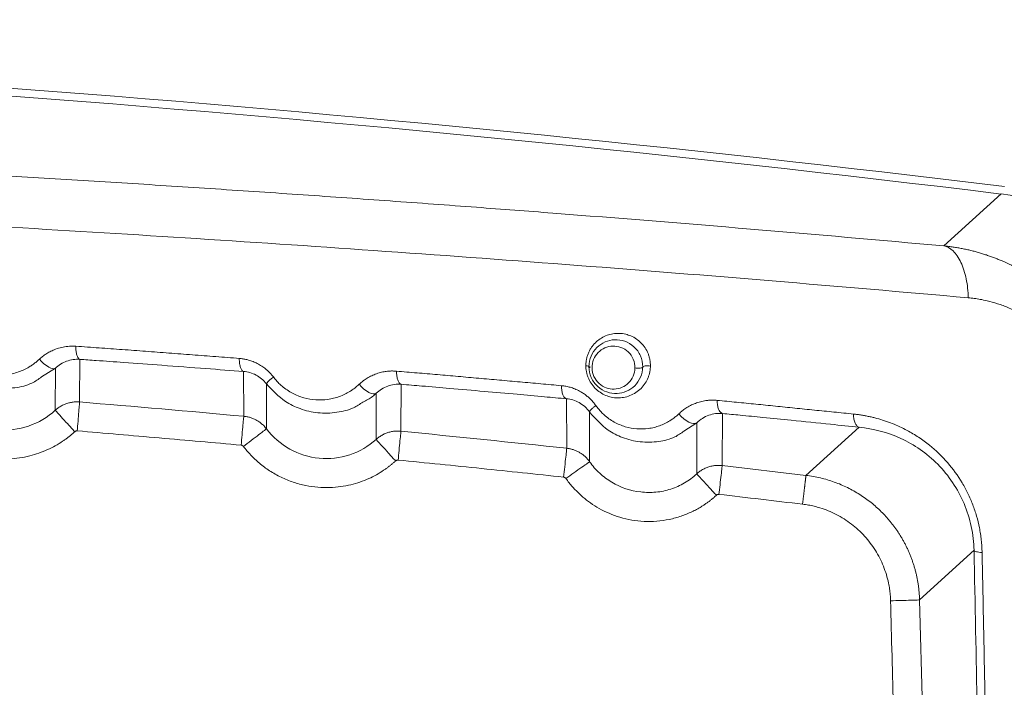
# Model space of a CAD drawing. Header units: millimetres. Extents: x 0 to 594, y 0 to 420.
# Tile 53 of 76: x 146 to 164, y 361 to 373. Entities that reach past the tile are written whole.
import ezdxf

# ---------------------------------------------------------------- set-up
doc = ezdxf.new("R2010")
doc.units = ezdxf.units.MM
doc.styles.add('SLDTEXTSTYLE1', font='TXT', dxfattribs={"width": 0.605})
doc.dimstyles.new('SLDDIMSTYLE1', dxfattribs={"dimtxt": 2.568319, "dimasz": 3.3, "dimexe": 0, "dimexo": 0.0625, "dimgap": 0.64208, "dimtad": 1, "dimdec": 0, "dimlfac": 5, "dimrnd": 1e-09, "dimzin": 12, "dimdsep": 46, "dimtxsty": 'SLDTEXTSTYLE1', "dimsah": 1, "dimcen": 0.09, "dimadec": 0, "dimazin": 3, "dimtfac": 1, "dimtdec": 1, "dimtofl": 0, "dimtmove": 0, "dimatfit": 3, "dimfxl": 1, "dimfrac": 2, "dimtolj": 1, "dimtzin": 12, "dimarcsym": 0})

# ---------------------------------------------------------------- blocks, each defined once
blk = doc.blocks.new('_D_15')
at = {"color": 7, "linetype": 'Continuous', "lineweight": 0}
for p, q in [((107.707, 373.504), (185.665, 373.504)), ((184.665, 230.757), (184.665, 373.504)), ((180.133, 306.296), (180.133, 306.884)), ((180.133, 306.884), (184.077, 306.884)), ((184.077, 306.884), (184.077, 306.296)), ((180.133, 297.966), (180.133, 297.378)), ((184.077, 297.378), (184.077, 297.966)), ((180.133, 297.378), (184.077, 297.378)), ((162.794, 230.757), (185.665, 230.757))]:
    blk.add_line(p, q, dxfattribs=at)
for points in [[(184.665, 373.504), (184.165, 370.204), (185.165, 370.204)], [(184.665, 230.757), (185.165, 234.057), (184.165, 234.057)]]:
    blk.add_solid(points, dxfattribs=at)
at = {"color": 7, "linetype": 'Continuous', "lineweight": 0, "char_height": 2.6458, "attachment_point": 1, "rotation": 90, "style": 'SLDTEXTSTYLE1'}
for s, insert in [('28,1', (180.667, 298.701)), ('714', (176.135, 299.191))]:
    blk.add_mtext(s, dxfattribs=dict(at, insert=insert))

msp = doc.modelspace()

# ---------------------------------------------------------------- linework, layer by layer
at = {"color": 7, "linetype": 'Continuous', "lineweight": 15}
for p, q in [((163.206, 368.981), (164.274, 369.946)), ((146.669, 366.705), (146.668, 365.922)), ((147.123, 366.871), (147.121, 366.077)), ((156.616, 366.735), (156.617, 366.713)), ((150.176, 365.811), (150.173, 366.644)), ((150.599, 365.578), (150.597, 366.415)), ((153.106, 366.406), (153.102, 365.533)), ((152.641, 366.239), (152.638, 365.38)), ((156.187, 365.216), (156.183, 366.137)), ((156.613, 364.966), (156.61, 365.893)), ((159.087, 365.863), (159.081, 364.895)), ((158.61, 365.691), (158.606, 364.739)), ((161.63, 365.609), (160.64, 364.712)), ((160.64, 364.712), (159.081, 364.895)), ((163.767, 363.318), (162.754, 362.394)), ((162.807, 360.338), (162.754, 362.394))]:
    msp.add_line(p, q, dxfattribs=at)
at = {"color": 8, "linetype": 'Continuous', "lineweight": 15}
for p, q in [((146.412, 366.542), (146.669, 366.705)), ((158.368, 365.535), (158.61, 365.691))]:
    msp.add_line(p, q, dxfattribs=at)
at = {"color": 7, "linetype": 'Continuous', "lineweight": 15, "flags": 128}
for points in [[(146.669, 366.705), (146.648, 366.696), (146.62, 366.697), (146.585, 366.707), (146.545, 366.726), (146.502, 366.753), (146.458, 366.787), (146.414, 366.828), (146.372, 366.872)], [(152.641, 366.239), (152.617, 366.228), (152.585, 366.227), (152.547, 366.236), (152.505, 366.255), (152.459, 366.283), (152.412, 366.318), (152.367, 366.36), (152.324, 366.406)], [(158.61, 365.691), (158.583, 365.678), (158.548, 365.675), (158.507, 365.683), (158.461, 365.702), (158.412, 365.73), (158.364, 365.766), (158.317, 365.809), (158.274, 365.857)]]:
    msp.add_lwpolyline(points, dxfattribs=at)
at = {"color": 7, "linetype": 'Continuous', "lineweight": 15}
for centre, radius, start, end in [((115.686, -27.096), 400.147, 83.01734, 88.27837), ((115.707, -27.096), 400, 83.02614, 88.28087), ((151.008, 366.122), 0.505, 123.8529, 144.557)]:
    msp.add_arc(centre, radius, start, end, dxfattribs=at)
msp.add_ellipse((163.827, 366.368), major_axis=(2.666, 2.433), ratio=0.997615, start_param=5.572138, end_param=6.990918, dxfattribs=at)
at = {"color": 8, "linetype": 'Continuous', "lineweight": 15}
for points, knots in [([(127.707, 371.024), (127.713, 371.024), (128.683, 371.004), (130.556, 370.95), (132.932, 370.876), (134.854, 370.806), (136.379, 370.747), (137.867, 370.684), (139.298, 370.62), (140.671, 370.555), (142.018, 370.487), (143.359, 370.417), (144.807, 370.337), (146.359, 370.247), (148.012, 370.146), (149.654, 370.04), (151.284, 369.93), (152.903, 369.816), (154.451, 369.703), (156.698, 369.532), (159.623, 369.297), (162.011, 369.086), (163.206, 368.981)], [0, 0, 0, 0, 0.000477, 0.077727, 0.150817, 0.192291, 0.233665, 0.27495, 0.313907, 0.350978, 0.388066, 0.425176, 0.462317, 0.508794, 0.555246, 0.601689, 0.648138, 0.694609, 0.741116, 0.782414, 0.89115, 1, 1, 1, 1]), ([(127.707, 370.056), (128.408, 370.041), (130.683, 369.992), (134.514, 369.865), (138.733, 369.696), (142.513, 369.512), (145.892, 369.327), (149.346, 369.116), (152.866, 368.879), (156.441, 368.617), (160.065, 368.329), (162.45, 368.121), (163.66, 368.015)], [0, 0, 0, 0, 0.0554801, 0.1800471, 0.3058106, 0.3952393, 0.487898, 0.5837969, 0.6829461, 0.785356, 0.891037, 1, 1, 1, 1]), ([(152.395, 366.074), (152.456, 366.105), (152.545, 366.15), (152.618, 366.218), (152.641, 366.239)], [0, 0, 0, 0, 0.686146, 1, 1, 1, 1])]:
    msp.add_open_spline(points, degree=3, knots=knots, dxfattribs=at)
at = {"color": 7, "linetype": 'Continuous', "lineweight": 15}
for points, knots in [([(163.206, 368.981), (163.264, 368.968), (163.322, 368.937), (163.431, 368.834), (163.482, 368.761), (163.566, 368.582), (163.599, 368.477), (163.645, 368.252), (163.657, 368.132), (163.66, 368.015)], [0, 0, 0, 0, 0.25, 0.25, 0.5, 0.5, 0.75, 0.75, 1, 1, 1, 1]), ([(163.206, 368.981), (163.235, 368.978), (163.293, 368.971), (163.379, 368.96), (163.463, 368.946), (163.547, 368.931), (163.629, 368.913), (163.71, 368.895), (163.789, 368.874), (163.867, 368.853), (163.944, 368.829), (164.019, 368.805), (164.093, 368.779), (164.165, 368.751), (164.236, 368.723), (164.389, 368.658), (164.617, 368.544), (164.917, 368.357), (165.198, 368.14), (165.461, 367.889), (165.695, 367.616), (165.899, 367.32), (166.07, 367.007), (166.181, 366.745), (166.249, 366.543), (166.29, 366.406), (166.325, 366.266), (166.355, 366.125), (166.378, 365.982), (166.396, 365.838), (166.409, 365.692), (166.412, 365.595), (166.413, 365.546)], [0, 0, 0, 0, 0.017754, 0.035292, 0.052616, 0.069725, 0.08662, 0.103301, 0.119769, 0.136024, 0.152067, 0.167898, 0.183518, 0.198927, 0.214126, 0.229116, 0.298446, 0.365148, 0.4368, 0.506357, 0.575835, 0.644408, 0.712225, 0.779439, 0.806633, 0.833913, 0.861291, 0.888777, 0.916381, 0.944112, 0.971982, 1, 1, 1, 1]), ([(163.66, 368.015), (163.679, 368.014), (163.716, 368.01), (163.772, 368.003), (163.827, 367.995), (163.907, 367.982), (164.033, 367.956), (164.21, 367.907), (164.487, 367.804), (164.829, 367.62), (165.129, 367.37), (165.303, 367.173), (165.384, 367.07), (165.477, 366.939), (165.567, 366.787), (165.647, 366.617), (165.708, 366.464), (165.764, 366.286), (165.802, 366.109), (165.82, 365.981), (165.829, 365.891), (165.835, 365.813), (165.836, 365.757), (165.837, 365.729)], [0, 0, 0, 0, 0.017672, 0.035332, 0.052977, 0.070367, 0.110774, 0.173622, 0.240082, 0.380687, 0.51967, 0.575309, 0.602807, 0.630037, 0.709663, 0.748142, 0.785597, 0.845431, 0.901434, 0.934714, 0.95279, 0.976379, 1, 1, 1, 1]), ([(156.543, 366.751), (156.543, 366.762), (156.543, 366.783), (156.546, 366.815), (156.55, 366.847), (156.558, 366.889), (156.572, 366.942), (156.596, 367.002), (156.625, 367.058), (156.671, 367.127), (156.738, 367.201), (156.833, 367.271), (156.935, 367.32), (157.046, 367.349), (157.163, 367.357), (157.276, 367.342), (157.386, 367.306), (157.481, 367.254), (157.572, 367.179), (157.647, 367.088), (157.695, 366.997), (157.721, 366.923), (157.735, 366.864), (157.743, 366.805), (157.744, 366.766), (157.744, 366.746)], [0, 0, 0, 0, 0.016252, 0.032513, 0.048836, 0.065272, 0.099529, 0.134272, 0.167036, 0.200249, 0.268966, 0.330276, 0.396664, 0.458682, 0.521389, 0.590429, 0.643472, 0.705632, 0.760024, 0.822745, 0.881118, 0.910745, 0.940583, 0.970101, 1, 1, 1, 1]), ([(146.372, 366.872), (146.381, 366.881), (146.401, 366.898), (146.431, 366.923), (146.462, 366.946), (146.507, 366.977), (146.568, 367.013), (146.656, 367.054), (146.756, 367.088), (146.851, 367.107), (146.93, 367.115), (146.99, 367.117), (147.031, 367.115), (147.051, 367.114)], [0, 0, 0, 0, 0.052825, 0.105562, 0.158294, 0.211108, 0.328713, 0.445996, 0.602241, 0.757444, 0.838603, 0.919341, 1, 1, 1, 1]), ([(147.051, 367.114), (147.195, 367.104), (147.483, 367.083), (147.916, 367.052), (148.35, 367.02), (148.785, 366.987), (149.22, 366.955), (149.657, 366.921), (149.948, 366.899), (150.093, 366.887)], [0, 0, 0, 0, 0.141265, 0.28306, 0.425386, 0.568243, 0.71163, 0.855549, 1, 1, 1, 1]), ([(147.123, 366.87), (147.112, 366.873), (147.101, 366.882), (147.083, 366.91), (147.075, 366.928), (147.066, 366.96), (147.064, 366.971), (147.059, 366.994), (147.057, 367.007), (147.052, 367.048), (147.051, 367.08), (147.051, 367.114)], [0, 0, 0, 0, 0.25, 0.25, 0.5, 0.5, 0.625, 0.625, 0.75, 0.75, 1, 1, 1, 1]), ([(156.601, 366.733), (156.6, 366.802), (156.615, 366.87), (156.666, 366.99), (156.703, 367.044), (156.836, 367.177), (156.955, 367.229), (157.142, 367.237), (157.206, 367.228), (157.329, 367.184), (157.388, 367.15), (157.489, 367.057), (157.531, 366.998), (157.587, 366.869), (157.601, 366.798), (157.601, 366.729)], [0, 0, 0, 0, 0.125, 0.125, 0.25, 0.25, 0.5, 0.5, 0.625, 0.625, 0.75, 0.75, 0.875, 0.875, 1, 1, 1, 1]), ([(156.658, 366.708), (156.657, 366.764), (156.667, 366.818), (156.707, 366.916), (156.736, 366.96), (156.844, 367.069), (156.941, 367.112), (157.094, 367.118), (157.146, 367.11), (157.245, 367.074), (157.292, 367.045), (157.372, 366.97), (157.404, 366.923), (157.448, 366.82), (157.458, 366.763), (157.457, 366.709)], [0, 0, 0, 0, 0.125, 0.125, 0.25, 0.25, 0.5, 0.5, 0.625, 0.625, 0.75, 0.75, 0.875, 0.875, 1, 1, 1, 1]), ([(144.734, 366.988), (144.744, 366.976), (144.764, 366.951), (144.796, 366.916), (144.83, 366.883), (144.865, 366.851), (144.901, 366.82), (144.939, 366.791), (144.978, 366.763), (145.039, 366.724), (145.123, 366.678), (145.237, 366.631), (145.361, 366.595), (145.507, 366.572), (145.649, 366.568), (145.783, 366.582), (145.897, 366.606), (146.006, 366.642), (146.108, 366.686), (146.192, 366.733), (146.261, 366.78), (146.318, 366.824), (146.354, 366.856), (146.372, 366.872)], [0, 0, 0, 0, 0.024813, 0.049538, 0.074224, 0.098923, 0.123682, 0.14855, 0.174346, 0.200266, 0.262883, 0.326019, 0.396598, 0.471611, 0.565602, 0.628392, 0.693789, 0.759285, 0.819504, 0.879637, 0.919691, 0.959764, 1, 1, 1, 1]), ([(146.669, 366.705), (146.73, 366.762), (146.801, 366.806), (146.956, 366.863), (147.039, 366.876), (147.123, 366.87)], [0, 0, 0, 0, 0.5, 0.5, 1, 1, 1, 1]), ([(150.093, 366.887), (150.105, 366.886), (150.128, 366.884), (150.163, 366.879), (150.197, 366.873), (150.232, 366.866), (150.282, 366.853), (150.348, 366.83), (150.43, 366.793), (150.511, 366.746), (150.58, 366.695), (150.638, 366.643), (150.685, 366.595), (150.713, 366.559), (150.727, 366.542)], [0, 0, 0, 0, 0.048727, 0.097192, 0.145466, 0.193622, 0.241732, 0.360719, 0.4785, 0.606591, 0.733978, 0.82298, 0.911454, 1, 1, 1, 1]), ([(150.173, 366.644), (150.161, 366.646), (150.149, 366.655), (150.13, 366.681), (150.122, 366.699), (150.109, 366.738), (150.103, 366.762), (150.095, 366.82), (150.093, 366.853), (150.093, 366.887)], [0, 0, 0, 0, 0.25, 0.25, 0.5, 0.5, 0.75, 0.75, 1, 1, 1, 1]), ([(144.591, 366.854), (144.705, 366.738), (144.894, 366.547), (145.238, 366.391), (145.567, 366.317), (145.907, 366.331), (146.207, 366.396), (146.355, 366.501), (146.412, 366.542)], [0, 0, 0, 0, 0.233191, 0.385727, 0.547752, 0.728172, 0.893828, 1, 1, 1, 1]), ([(147.123, 366.87), (147.225, 366.863), (147.497, 366.844), (148.008, 366.807), (148.689, 366.757), (149.434, 366.701), (149.939, 366.662), (150.173, 366.644)], [0, 0, 0, 0, 0.099648, 0.266306, 0.499975, 0.768762, 1, 1, 1, 1]), ([(157.744, 366.746), (157.744, 366.737), (157.743, 366.719), (157.741, 366.691), (157.738, 366.663), (157.731, 366.626), (157.72, 366.582), (157.695, 366.51), (157.649, 366.422), (157.572, 366.326), (157.475, 366.248), (157.365, 366.191), (157.25, 366.159), (157.133, 366.149), (157.02, 366.162), (156.909, 366.197), (156.807, 366.251), (156.714, 366.328), (156.637, 366.422), (156.59, 366.513), (156.565, 366.588), (156.552, 366.643), (156.544, 366.697), (156.543, 366.733), (156.543, 366.751)], [0, 0, 0, 0, 0.014256, 0.028601, 0.043072, 0.057703, 0.086545, 0.115574, 0.178389, 0.24702, 0.317735, 0.387088, 0.456306, 0.518456, 0.583524, 0.642109, 0.70556, 0.764284, 0.827401, 0.887963, 0.916565, 0.945503, 0.972605, 1, 1, 1, 1]), ([(156.543, 366.751), (156.562, 366.749), (156.577, 366.747), (156.597, 366.74), (156.601, 366.736), (156.601, 366.733)], [0, 0, 0, 0, 0.5, 0.5, 1, 1, 1, 1]), ([(157.601, 366.729), (157.6, 366.661), (157.585, 366.595), (157.533, 366.476), (157.497, 366.423), (157.364, 366.292), (157.247, 366.241), (157.061, 366.233), (156.997, 366.241), (156.875, 366.284), (156.816, 366.318), (156.715, 366.41), (156.673, 366.467), (156.616, 366.595), (156.601, 366.665), (156.601, 366.733)], [0, 0, 0, 0, 0.125, 0.125, 0.25, 0.25, 0.5, 0.5, 0.625, 0.625, 0.75, 0.75, 0.875, 0.875, 1, 1, 1, 1]), ([(157.457, 366.709), (157.456, 366.655), (157.444, 366.603), (157.403, 366.509), (157.373, 366.466), (157.267, 366.362), (157.172, 366.321), (157.023, 366.315), (156.972, 366.323), (156.875, 366.357), (156.829, 366.384), (156.75, 366.456), (156.717, 366.501), (156.671, 366.6), (156.659, 366.655), (156.658, 366.708)], [0, 0, 0, 0, 0.125, 0.125, 0.25, 0.25, 0.5, 0.5, 0.625, 0.625, 0.75, 0.75, 0.875, 0.875, 1, 1, 1, 1]), ([(157.457, 366.709), (157.47, 366.707), (157.485, 366.706), (157.519, 366.705), (157.537, 366.706), (157.569, 366.709), (157.581, 366.712), (157.597, 366.718), (157.6, 366.722), (157.601, 366.725)], [0, 0, 0, 0, 0.25, 0.25, 0.5, 0.5, 0.75, 0.75, 1, 1, 1, 1]), ([(157.744, 366.746), (157.731, 366.748), (157.716, 366.749), (157.681, 366.749), (157.663, 366.748), (157.632, 366.745), (157.619, 366.742), (157.604, 366.735), (157.601, 366.732), (157.601, 366.729)], [0, 0, 0, 0, 0.25, 0.25, 0.5, 0.5, 0.75, 0.75, 1, 1, 1, 1]), ([(150.173, 366.644), (150.252, 366.638), (150.332, 366.616), (150.478, 366.539), (150.545, 366.483), (150.597, 366.415)], [0, 0, 0, 0, 0.5, 0.5, 1, 1, 1, 1]), ([(150.727, 366.542), (150.735, 366.531), (150.751, 366.51), (150.777, 366.48), (150.803, 366.451), (150.831, 366.423), (150.86, 366.396), (150.909, 366.353), (150.981, 366.298), (151.081, 366.238), (151.186, 366.189), (151.331, 366.14), (151.518, 366.108), (151.704, 366.116), (151.848, 366.144), (151.954, 366.176), (152.055, 366.218), (152.141, 366.265), (152.212, 366.312), (152.27, 366.356), (152.306, 366.389), (152.324, 366.406)], [0, 0, 0, 0, 0.020694, 0.041342, 0.061977, 0.082629, 0.103332, 0.124116, 0.186016, 0.248505, 0.310503, 0.373298, 0.498249, 0.623514, 0.686147, 0.749027, 0.811862, 0.874546, 0.916335, 0.958099, 1, 1, 1, 1]), ([(152.324, 366.406), (152.333, 366.413), (152.35, 366.429), (152.377, 366.452), (152.405, 366.474), (152.45, 366.506), (152.514, 366.545), (152.602, 366.587), (152.694, 366.619), (152.783, 366.64), (152.867, 366.651), (152.943, 366.655), (152.994, 366.651), (153.019, 366.65)], [0, 0, 0, 0, 0.046323, 0.092684, 0.139142, 0.185755, 0.31182, 0.437766, 0.569323, 0.700391, 0.801015, 0.900672, 1, 1, 1, 1]), ([(153.019, 366.65), (153.146, 366.639), (153.401, 366.618), (153.783, 366.585), (154.166, 366.552), (154.55, 366.518), (154.934, 366.484), (155.318, 366.45), (155.704, 366.415), (155.961, 366.392), (156.089, 366.38)], [0, 0, 0, 0, 0.123427, 0.247303, 0.371628, 0.496402, 0.621627, 0.747301, 0.873425, 1, 1, 1, 1]), ([(153.106, 366.406), (153.092, 366.409), (153.079, 366.418), (153.057, 366.447), (153.048, 366.466), (153.034, 366.508), (153.029, 366.531), (153.021, 366.585), (153.019, 366.616), (153.019, 366.65)], [0, 0, 0, 0, 0.25, 0.25, 0.5, 0.5, 0.75, 0.75, 1, 1, 1, 1]), ([(150.597, 366.415), (150.709, 366.295), (150.891, 366.1), (151.234, 365.937), (151.56, 365.86), (151.899, 365.872), (152.19, 365.94), (152.337, 366.036), (152.395, 366.074)], [0, 0, 0, 0, 0.235171, 0.382874, 0.552307, 0.731966, 0.895301, 1, 1, 1, 1]), ([(152.641, 366.239), (152.703, 366.298), (152.776, 366.343), (152.934, 366.401), (153.02, 366.413), (153.106, 366.406)], [0, 0, 0, 0, 0.5, 0.5, 1, 1, 1, 1]), ([(153.106, 366.406), (153.234, 366.395), (153.535, 366.37), (154.05, 366.326), (154.641, 366.275), (155.23, 366.223), (155.741, 366.177), (156.047, 366.149), (156.183, 366.137)], [0, 0, 0, 0, 0.124776, 0.291393, 0.499851, 0.699614, 0.86633, 1, 1, 1, 1]), ([(156.089, 366.38), (156.103, 366.379), (156.131, 366.376), (156.172, 366.369), (156.213, 366.361), (156.253, 366.35), (156.309, 366.332), (156.382, 366.303), (156.461, 366.261), (156.528, 366.216), (156.584, 366.171), (156.637, 366.122), (156.685, 366.069), (156.714, 366.031), (156.728, 366.011)], [0, 0, 0, 0, 0.057564, 0.114445, 0.170757, 0.226617, 0.282144, 0.411256, 0.539838, 0.634165, 0.726634, 0.817944, 0.90882, 1, 1, 1, 1]), ([(156.183, 366.137), (156.169, 366.139), (156.155, 366.148), (156.132, 366.175), (156.123, 366.193), (156.108, 366.232), (156.101, 366.256), (156.092, 366.313), (156.089, 366.346), (156.089, 366.38)], [0, 0, 0, 0, 0.25, 0.25, 0.5, 0.5, 0.75, 0.75, 1, 1, 1, 1]), ([(146.668, 365.922), (146.525, 365.792), (146.355, 365.692), (145.988, 365.568), (145.792, 365.544), (145.404, 365.576), (145.213, 365.631), (144.869, 365.813), (144.715, 365.939), (144.592, 366.09)], [0, 0, 0, 0, 0.25, 0.25, 0.5, 0.5, 0.75, 0.75, 1, 1, 1, 1]), ([(147.121, 366.077), (147.11, 366.077), (147.087, 366.079), (147.053, 366.079), (147.019, 366.077), (146.985, 366.073), (146.951, 366.067), (146.917, 366.059), (146.883, 366.049), (146.85, 366.037), (146.818, 366.023), (146.786, 366.007), (146.754, 365.989), (146.724, 365.968), (146.695, 365.947), (146.677, 365.931), (146.668, 365.922)], [0, 0, 0, 0, 0.068399, 0.137255, 0.206569, 0.276344, 0.346584, 0.417297, 0.488493, 0.560172, 0.632327, 0.70495, 0.778032, 0.851567, 0.925553, 1, 1, 1, 1]), ([(147.076, 365.539), (147.081, 365.595), (147.086, 365.656), (147.096, 365.78), (147.101, 365.842), (147.11, 365.95), (147.114, 365.995), (147.119, 366.058), (147.121, 366.074), (147.121, 366.077)], [0, 0, 0, 0, 0.25, 0.25, 0.5, 0.5, 0.75, 0.75, 1, 1, 1, 1]), ([(156.183, 366.137), (156.263, 366.13), (156.343, 366.107), (156.491, 366.025), (156.558, 365.965), (156.61, 365.893)], [0, 0, 0, 0, 0.5, 0.5, 1, 1, 1, 1]), ([(156.61, 365.893), (156.608, 365.896), (156.611, 365.901), (156.621, 365.916), (156.629, 365.925), (156.65, 365.945), (156.661, 365.956), (156.691, 365.981), (156.708, 365.996), (156.728, 366.011)], [0, 0, 0, 0, 0.25, 0.25, 0.5, 0.5, 0.75, 0.75, 1, 1, 1, 1]), ([(156.728, 366.011), (156.736, 366.001), (156.751, 365.979), (156.775, 365.949), (156.8, 365.919), (156.827, 365.891), (156.854, 365.863), (156.902, 365.819), (156.972, 365.763), (157.069, 365.702), (157.171, 365.653), (157.311, 365.603), (157.492, 365.57), (157.673, 365.575), (157.813, 365.602), (157.915, 365.633), (158.013, 365.674), (158.096, 365.719), (158.165, 365.765), (158.221, 365.809), (158.256, 365.841), (158.274, 365.857)], [0, 0, 0, 0, 0.020579, 0.04113, 0.061689, 0.082292, 0.102975, 0.123772, 0.185475, 0.247984, 0.309882, 0.372771, 0.497797, 0.623229, 0.685941, 0.748889, 0.811836, 0.874525, 0.916379, 0.958149, 1, 1, 1, 1]), ([(158.274, 365.857), (158.284, 365.866), (158.304, 365.885), (158.336, 365.912), (158.369, 365.937), (158.419, 365.972), (158.489, 366.013), (158.58, 366.053), (158.676, 366.084), (158.765, 366.102), (158.845, 366.11), (158.916, 366.112), (158.963, 366.108), (158.987, 366.107)], [0, 0, 0, 0, 0.052792, 0.105643, 0.15864, 0.21187, 0.340667, 0.469527, 0.599517, 0.729473, 0.820298, 0.910317, 1, 1, 1, 1]), ([(158.987, 366.107), (159.107, 366.095), (159.348, 366.071), (159.709, 366.036), (160.07, 366), (160.433, 365.963), (160.796, 365.926), (161.16, 365.889), (161.403, 365.864), (161.524, 365.852)], [0, 0, 0, 0, 0.140989, 0.282601, 0.424835, 0.567692, 0.711171, 0.855274, 1, 1, 1, 1]), ([(159.087, 365.863), (159.071, 365.866), (159.057, 365.876), (159.031, 365.905), (159.021, 365.924), (159.009, 365.956), (159.005, 365.968), (158.999, 365.991), (158.996, 366.003), (158.99, 366.042), (158.987, 366.073), (158.987, 366.107)], [0, 0, 0, 0, 0.25, 0.25, 0.5, 0.5, 0.625, 0.625, 0.75, 0.75, 1, 1, 1, 1]), ([(147.031, 365.523), (146.989, 365.57), (146.943, 365.62), (146.855, 365.717), (146.812, 365.763), (146.742, 365.841), (146.714, 365.872), (146.677, 365.912), (146.669, 365.921), (146.668, 365.922)], [0, 0, 0, 0, 0.25, 0.25, 0.5, 0.5, 0.75, 0.75, 1, 1, 1, 1]), ([(150.127, 365.274), (150.133, 365.336), (150.139, 365.403), (150.151, 365.533), (150.156, 365.595), (150.166, 365.699), (150.17, 365.741), (150.174, 365.795), (150.176, 365.809), (150.176, 365.811)], [0, 0, 0, 0, 0.25, 0.25, 0.5, 0.5, 0.75, 0.75, 1, 1, 1, 1]), ([(150.599, 365.578), (150.591, 365.587), (150.577, 365.605), (150.553, 365.631), (150.528, 365.655), (150.502, 365.678), (150.475, 365.699), (150.447, 365.718), (150.418, 365.735), (150.389, 365.751), (150.359, 365.765), (150.329, 365.777), (150.299, 365.787), (150.268, 365.796), (150.237, 365.802), (150.207, 365.808), (150.186, 365.81), (150.176, 365.811)], [0, 0, 0, 0, 0.071331, 0.141999, 0.212012, 0.281371, 0.35007, 0.418101, 0.485456, 0.552131, 0.618122, 0.683434, 0.748075, 0.812051, 0.875363, 0.938012, 1, 1, 1, 1]), ([(156.61, 365.893), (156.719, 365.769), (156.896, 365.567), (157.235, 365.4), (157.556, 365.32), (157.888, 365.332), (158.173, 365.394), (158.313, 365.496), (158.368, 365.535)], [0, 0, 0, 0, 0.236798, 0.385525, 0.555436, 0.734194, 0.895881, 1, 1, 1, 1]), ([(158.61, 365.691), (158.674, 365.753), (158.749, 365.8), (158.911, 365.859), (158.999, 365.871), (159.087, 365.863)], [0, 0, 0, 0, 0.5, 0.5, 1, 1, 1, 1]), ([(159.087, 365.863), (159.196, 365.852), (159.447, 365.828), (159.873, 365.786), (160.435, 365.73), (161.032, 365.669), (161.453, 365.626), (161.63, 365.608)], [0, 0, 0, 0, 0.127739, 0.294326, 0.499756, 0.789545, 1, 1, 1, 1]), ([(161.524, 365.852), (161.549, 365.849), (161.598, 365.844), (161.671, 365.833), (161.744, 365.821), (161.816, 365.806), (161.887, 365.79), (162.032, 365.753), (162.246, 365.682), (162.506, 365.561), (162.737, 365.425), (162.997, 365.236), (163.281, 364.962), (163.511, 364.645), (163.657, 364.376), (163.746, 364.168), (163.817, 363.955), (163.862, 363.773), (163.888, 363.624), (163.903, 363.508), (163.913, 363.392), (163.916, 363.314), (163.917, 363.275)], [0, 0, 0, 0, 0.02092, 0.041676, 0.06228, 0.082744, 0.103082, 0.123306, 0.206473, 0.288878, 0.355342, 0.420276, 0.542487, 0.658497, 0.715194, 0.771951, 0.827321, 0.882793, 0.9118, 0.940953, 0.970328, 1, 1, 1, 1]), ([(161.63, 365.608), (161.614, 365.611), (161.599, 365.62), (161.574, 365.647), (161.563, 365.665), (161.546, 365.704), (161.538, 365.728), (161.527, 365.785), (161.524, 365.818), (161.524, 365.852)], [0, 0, 0, 0, 0.25, 0.25, 0.5, 0.5, 0.75, 0.75, 1, 1, 1, 1]), ([(147.031, 365.523), (147.017, 365.51), (146.988, 365.485), (146.944, 365.448), (146.898, 365.413), (146.852, 365.378), (146.777, 365.326), (146.67, 365.261), (146.522, 365.186), (146.363, 365.123), (146.188, 365.07), (146.001, 365.033), (145.799, 365.014), (145.584, 365.016), (145.356, 365.043), (145.125, 365.1), (144.897, 365.186), (144.682, 365.301), (144.518, 365.414), (144.399, 365.512), (144.318, 365.587), (144.243, 365.666), (144.197, 365.721), (144.173, 365.749)], [0, 0, 0, 0, 0.018004, 0.035964, 0.053896, 0.071815, 0.089737, 0.139492, 0.189221, 0.244121, 0.299339, 0.360542, 0.421697, 0.489392, 0.561017, 0.635619, 0.711949, 0.788555, 0.862873, 0.897909, 0.932834, 0.966062, 1, 1, 1, 1]), ([(161.63, 365.608), (161.892, 365.582), (162.154, 365.513), (162.528, 365.341), (162.649, 365.272), (162.88, 365.112), (162.99, 365.02), (163.194, 364.815), (163.287, 364.701), (163.452, 364.456), (163.524, 364.324), (163.64, 364.049), (163.685, 363.905), (163.747, 363.614), (163.764, 363.465), (163.767, 363.318)], [0, 0, 0, 0, 0.25, 0.25, 0.375, 0.375, 0.5, 0.5, 0.625, 0.625, 0.75, 0.75, 0.875, 0.875, 1, 1, 1, 1]), ([(147.076, 365.539), (147.074, 365.539), (147.068, 365.539), (147.06, 365.538), (147.051, 365.536), (147.041, 365.531), (147.034, 365.526), (147.031, 365.523)], [0, 0, 0, 0, 0.166813, 0.332078, 0.498871, 0.748194, 1, 1, 1, 1]), ([(150.127, 365.274), (149.873, 365.297), (149.365, 365.342), (148.603, 365.409), (147.84, 365.475), (147.331, 365.518), (147.076, 365.539)], [0, 0, 0, 0, 0.249686, 0.499581, 0.749685, 1, 1, 1, 1]), ([(150.169, 365.25), (150.214, 365.285), (150.264, 365.322), (150.363, 365.398), (150.413, 365.436), (150.5, 365.502), (150.536, 365.53), (150.585, 365.567), (150.597, 365.577), (150.599, 365.578)], [0, 0, 0, 0, 0.25, 0.25, 0.5, 0.5, 0.75, 0.75, 1, 1, 1, 1]), ([(152.638, 365.38), (152.497, 365.251), (152.329, 365.153), (151.966, 365.033), (151.771, 365.011), (151.388, 365.049), (151.2, 365.108), (150.864, 365.296), (150.715, 365.424), (150.599, 365.578)], [0, 0, 0, 0, 0.25, 0.25, 0.5, 0.5, 0.75, 0.75, 1, 1, 1, 1]), ([(153.102, 365.533), (153.09, 365.534), (153.067, 365.536), (153.033, 365.536), (152.998, 365.535), (152.963, 365.531), (152.928, 365.526), (152.893, 365.518), (152.859, 365.508), (152.825, 365.496), (152.792, 365.482), (152.759, 365.465), (152.727, 365.447), (152.696, 365.427), (152.666, 365.404), (152.648, 365.388), (152.638, 365.38)], [0, 0, 0, 0, 0.068369, 0.137201, 0.206497, 0.276259, 0.346489, 0.417198, 0.488394, 0.560077, 0.63224, 0.704875, 0.777972, 0.851524, 0.925529, 1, 1, 1, 1]), ([(153.049, 364.996), (153.054, 365.052), (153.06, 365.113), (153.072, 365.237), (153.078, 365.299), (153.089, 365.407), (153.094, 365.452), (153.1, 365.514), (153.101, 365.531), (153.102, 365.533)], [0, 0, 0, 0, 0.25, 0.25, 0.5, 0.5, 0.75, 0.75, 1, 1, 1, 1]), ([(150.169, 365.25), (150.168, 365.252), (150.164, 365.257), (150.158, 365.262), (150.15, 365.267), (150.139, 365.272), (150.131, 365.273), (150.127, 365.274)], [0, 0, 0, 0, 0.16773, 0.333965, 0.501906, 0.749588, 1, 1, 1, 1]), ([(153.002, 364.981), (152.988, 364.968), (152.96, 364.943), (152.916, 364.907), (152.871, 364.871), (152.826, 364.838), (152.751, 364.786), (152.645, 364.721), (152.498, 364.648), (152.339, 364.585), (152.165, 364.534), (151.978, 364.499), (151.698, 364.474), (151.396, 364.5), (151.094, 364.581), (150.867, 364.674), (150.656, 364.793), (150.497, 364.911), (150.383, 365.012), (150.306, 365.088), (150.234, 365.168), (150.191, 365.223), (150.169, 365.25)], [0, 0, 0, 0, 0.017802, 0.035576, 0.053338, 0.071105, 0.088891, 0.138399, 0.187979, 0.243061, 0.298118, 0.357699, 0.421249, 0.562108, 0.638404, 0.714738, 0.791161, 0.865173, 0.899969, 0.934506, 0.966968, 1, 1, 1, 1]), ([(153.002, 364.981), (152.96, 365.027), (152.914, 365.077), (152.826, 365.174), (152.783, 365.221), (152.713, 365.298), (152.685, 365.329), (152.648, 365.369), (152.639, 365.378), (152.638, 365.38)], [0, 0, 0, 0, 0.25, 0.25, 0.5, 0.5, 0.75, 0.75, 1, 1, 1, 1]), ([(156.129, 364.679), (156.136, 364.741), (156.143, 364.808), (156.157, 364.938), (156.164, 365), (156.175, 365.104), (156.179, 365.145), (156.185, 365.2), (156.187, 365.213), (156.187, 365.216)], [0, 0, 0, 0, 0.25, 0.25, 0.5, 0.5, 0.75, 0.75, 1, 1, 1, 1]), ([(156.613, 364.966), (156.606, 364.975), (156.592, 364.993), (156.57, 365.019), (156.547, 365.044), (156.523, 365.066), (156.498, 365.088), (156.472, 365.107), (156.445, 365.125), (156.418, 365.142), (156.39, 365.157), (156.361, 365.17), (156.333, 365.181), (156.304, 365.191), (156.274, 365.2), (156.245, 365.207), (156.216, 365.212), (156.197, 365.214), (156.187, 365.216)], [0, 0, 0, 0, 0.067318, 0.133996, 0.200042, 0.265457, 0.330238, 0.394379, 0.457871, 0.520709, 0.582889, 0.644412, 0.705283, 0.765509, 0.825093, 0.884036, 0.942338, 1, 1, 1, 1]), ([(153.049, 364.996), (153.046, 364.996), (153.04, 364.997), (153.032, 364.996), (153.022, 364.993), (153.012, 364.989), (153.005, 364.984), (153.002, 364.981)], [0, 0, 0, 0, 0.166612, 0.331601, 0.498165, 0.747868, 1, 1, 1, 1]), ([(156.129, 364.679), (155.874, 364.706), (155.365, 364.76), (154.598, 364.84), (153.827, 364.919), (153.309, 364.97), (153.049, 364.996)], [0, 0, 0, 0, 0.2489478, 0.4955526, 0.7467384, 1, 1, 1, 1]), ([(156.172, 364.654), (156.218, 364.687), (156.269, 364.723), (156.371, 364.795), (156.422, 364.831), (156.511, 364.894), (156.548, 364.92), (156.599, 364.956), (156.611, 364.965), (156.613, 364.966)], [0, 0, 0, 0, 0.25, 0.25, 0.5, 0.5, 0.75, 0.75, 1, 1, 1, 1]), ([(158.606, 364.739), (158.537, 364.675), (158.461, 364.619), (158.299, 364.525), (158.213, 364.486), (158.033, 364.428), (157.941, 364.409), (157.752, 364.391), (157.657, 364.392), (157.375, 364.424), (157.191, 364.486), (156.946, 364.631), (156.87, 364.688), (156.73, 364.817), (156.667, 364.888), (156.613, 364.966)], [0, 0, 0, 0, 0.125, 0.125, 0.25, 0.25, 0.375, 0.375, 0.5, 0.5, 0.75, 0.75, 0.875, 0.875, 1, 1, 1, 1]), ([(159.081, 364.894), (159.07, 364.895), (159.046, 364.897), (159.011, 364.898), (158.975, 364.897), (158.939, 364.894), (158.903, 364.888), (158.868, 364.881), (158.832, 364.871), (158.798, 364.858), (158.763, 364.844), (158.73, 364.827), (158.697, 364.809), (158.665, 364.788), (158.635, 364.765), (158.616, 364.748), (158.606, 364.739)], [0, 0, 0, 0, 0.0683, 0.137076, 0.206327, 0.276054, 0.346261, 0.416957, 0.48815, 0.559842, 0.632024, 0.704686, 0.777818, 0.851412, 0.925469, 1, 1, 1, 1]), ([(159.02, 364.358), (159.026, 364.414), (159.033, 364.475), (159.047, 364.598), (159.054, 364.66), (159.067, 364.768), (159.072, 364.813), (159.079, 364.875), (159.081, 364.892), (159.081, 364.894)], [0, 0, 0, 0, 0.25, 0.25, 0.5, 0.5, 0.75, 0.75, 1, 1, 1, 1]), ([(156.172, 364.654), (156.17, 364.656), (156.167, 364.661), (156.16, 364.666), (156.152, 364.672), (156.142, 364.677), (156.134, 364.678), (156.129, 364.679)], [0, 0, 0, 0, 0.167997, 0.33444, 0.502698, 0.749971, 1, 1, 1, 1]), ([(158.972, 364.342), (158.93, 364.389), (158.884, 364.438), (158.795, 364.535), (158.752, 364.581), (158.681, 364.658), (158.653, 364.688), (158.616, 364.728), (158.607, 364.738), (158.606, 364.739)], [0, 0, 0, 0, 0.25, 0.25, 0.5, 0.5, 0.75, 0.75, 1, 1, 1, 1]), ([(160.576, 364.176), (160.577, 364.186), (160.58, 364.206), (160.583, 364.236), (160.587, 364.266), (160.59, 364.295), (160.593, 364.323), (160.597, 364.351), (160.6, 364.377), (160.603, 364.403), (160.606, 364.428), (160.609, 364.452), (160.612, 364.475), (160.614, 364.496), (160.617, 364.517), (160.619, 364.537), (160.621, 364.555), (160.623, 364.573), (160.625, 364.589), (160.627, 364.605), (160.629, 364.619), (160.63, 364.632), (160.632, 364.644), (160.633, 364.655), (160.634, 364.665), (160.635, 364.674), (160.636, 364.681), (160.637, 364.688), (160.638, 364.694), (160.638, 364.699), (160.639, 364.704), (160.639, 364.707), (160.64, 364.709), (160.64, 364.711), (160.64, 364.712), (160.64, 364.712)], [0, 0, 0, 0, 0.037087, 0.073749, 0.109988, 0.145803, 0.181193, 0.21616, 0.250703, 0.284822, 0.318517, 0.351788, 0.384635, 0.417058, 0.449057, 0.480632, 0.511784, 0.542511, 0.572814, 0.602693, 0.632148, 0.661179, 0.689787, 0.71797, 0.745729, 0.773064, 0.799975, 0.826463, 0.852526, 0.878165, 0.90338, 0.928171, 0.952538, 0.976481, 1, 1, 1, 1]), ([(162.753, 362.394), (162.753, 362.417), (162.751, 362.462), (162.746, 362.531), (162.74, 362.598), (162.731, 362.666), (162.721, 362.733), (162.708, 362.799), (162.694, 362.865), (162.678, 362.93), (162.661, 362.994), (162.641, 363.058), (162.62, 363.121), (162.598, 363.183), (162.574, 363.244), (162.548, 363.304), (162.52, 363.364), (162.491, 363.422), (162.461, 363.479), (162.429, 363.536), (162.396, 363.591), (162.362, 363.645), (162.326, 363.698), (162.289, 363.75), (162.25, 363.801), (162.211, 363.85), (162.17, 363.899), (162.115, 363.962), (162.042, 364.037), (161.949, 364.124), (161.851, 364.207), (161.748, 364.284), (161.641, 364.356), (161.529, 364.423), (161.412, 364.485), (161.292, 364.54), (161.167, 364.588), (161.04, 364.63), (160.909, 364.665), (160.775, 364.693), (160.685, 364.705), (160.64, 364.711)], [0, 0, 0, 0, 0.020063, 0.040064, 0.060002, 0.079873, 0.099676, 0.11941, 0.139072, 0.158665, 0.178189, 0.197645, 0.217032, 0.236351, 0.255603, 0.274788, 0.293906, 0.312958, 0.331944, 0.350865, 0.369721, 0.388511, 0.407235, 0.425893, 0.444484, 0.463009, 0.481467, 0.499859, 0.536691, 0.573797, 0.611176, 0.648828, 0.68675, 0.72494, 0.763399, 0.802132, 0.841141, 0.88043, 0.920002, 0.959862, 1, 1, 1, 1]), ([(158.972, 364.342), (158.958, 364.329), (158.928, 364.303), (158.883, 364.265), (158.837, 364.228), (158.789, 364.194), (158.74, 364.16), (158.679, 364.121), (158.605, 364.078), (158.483, 364.016), (158.315, 363.948), (158.096, 363.888), (157.864, 363.855), (157.628, 363.851), (157.398, 363.876), (157.18, 363.928), (156.977, 364.001), (156.793, 364.091), (156.631, 364.193), (156.487, 364.305), (156.378, 364.408), (156.293, 364.499), (156.23, 364.574), (156.191, 364.627), (156.172, 364.654)], [0, 0, 0, 0, 0.018575, 0.037109, 0.055622, 0.074133, 0.09266, 0.111224, 0.142277, 0.173436, 0.240682, 0.312306, 0.386513, 0.461008, 0.533883, 0.604238, 0.671725, 0.736098, 0.797008, 0.852082, 0.907233, 0.938149, 0.969044, 1, 1, 1, 1]), ([(159.02, 364.358), (159.017, 364.358), (159.011, 364.359), (159.003, 364.358), (158.993, 364.355), (158.982, 364.351), (158.976, 364.345), (158.972, 364.342)], [0, 0, 0, 0, 0.166376, 0.331037, 0.497329, 0.747486, 1, 1, 1, 1]), ([(160.576, 364.176), (160.317, 364.206), (159.799, 364.268), (159.28, 364.328), (159.02, 364.358)], [0, 0, 0, 0, 0.49892, 1, 1, 1, 1]), ([(162.214, 362.38), (162.213, 362.398), (162.212, 362.435), (162.208, 362.49), (162.203, 362.545), (162.196, 362.6), (162.187, 362.654), (162.17, 362.743), (162.138, 362.867), (162.083, 363.022), (162.015, 363.173), (161.906, 363.366), (161.738, 363.589), (161.532, 363.777), (161.349, 363.904), (161.205, 363.986), (161.055, 364.055), (160.917, 364.104), (160.794, 364.138), (160.686, 364.161), (160.613, 364.171), (160.576, 364.176)], [0, 0, 0, 0, 0.021035, 0.041946, 0.06275, 0.083464, 0.104109, 0.124702, 0.186306, 0.248506, 0.311105, 0.373951, 0.499611, 0.625343, 0.688278, 0.750988, 0.813285, 0.875038, 0.916356, 0.957961, 1, 1, 1, 1]), ([(163.767, 363.318), (163.769, 363.308), (163.787, 363.299), (163.825, 363.288), (163.84, 363.285), (163.874, 363.28), (163.895, 363.277), (163.917, 363.275)], [0, 0, 0, 0, 0.5, 0.5, 0.75, 0.75, 1, 1, 1, 1]), ([(163.917, 363.275), (163.922, 363.028), (163.933, 362.534), (163.948, 361.791), (163.962, 361.045), (163.972, 360.547), (163.977, 360.298)], [0, 0, 0, 0, 0.2489022, 0.4985361, 0.748902, 1, 1, 1, 1]), ([(162.214, 362.38), (162.277, 362.381), (162.344, 362.383), (162.474, 362.386), (162.537, 362.388), (162.641, 362.391), (162.683, 362.392), (162.738, 362.394), (162.751, 362.394), (162.753, 362.394)], [0, 0, 0, 0, 0.25, 0.25, 0.5, 0.5, 0.75, 0.75, 1, 1, 1, 1]), ([(162.267, 360.325), (162.259, 360.667), (162.241, 361.352), (162.223, 362.037), (162.214, 362.38)], [0, 0, 0, 0, 0.49996, 1, 1, 1, 1])]:
    msp.add_open_spline(points, degree=3, knots=knots, dxfattribs=at)
for points in [[(150.176, 365.811), (149.158, 365.904), (148.14, 365.992), (147.121, 366.077)], [(156.187, 365.216), (155.159, 365.326), (154.13, 365.432), (153.102, 365.533)], [(163.767, 363.318), (163.787, 362.326), (163.807, 361.333), (163.826, 360.339)]]:
    msp.add_open_spline(points, degree=3, dxfattribs=at)

# ---------------------------------------------------------------- dimensions: what is measured, and where the dimension line sits
at = {"color": 7, "linetype": 'Continuous', "lineweight": 0}
dim = msp.add_linear_dim(base=(184.665, 373.504), p1=(162.794, 230.757), p2=(107.707, 373.504), angle=90, dimstyle='SLDDIMSTYLE1', dxfattribs=at)
dim.commit()
dim.dimension.update_dxf_attribs({"geometry": '_D_15', "text_midpoint": (184.665, 302.131), "dimtype": 160})

doc.saveas('drawing.dxf')
